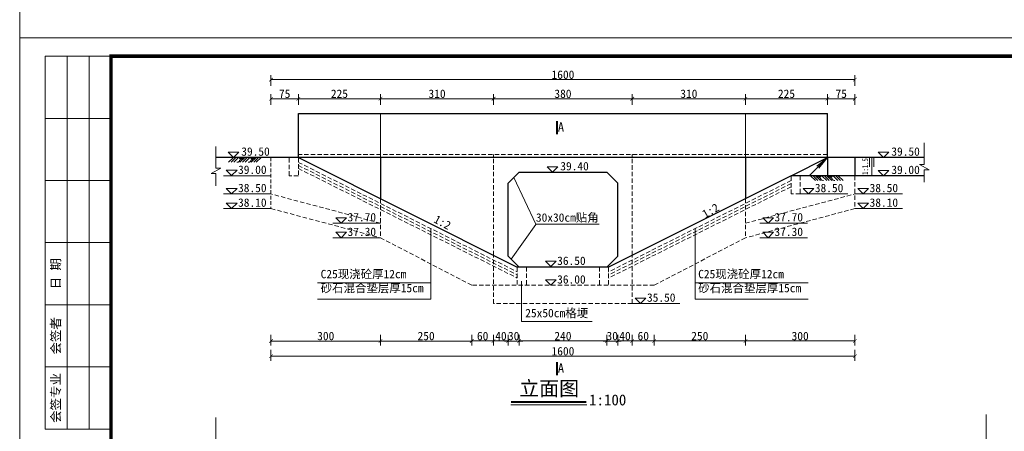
# Model space of a CAD drawing. Extents: x -27255 to 1448651, y 31034 to 8081248.
# Tile 66 of 198: x 583027 to 583297, y 3859934 to 3860046. Entities that reach past the tile are written whole.
import ezdxf

# ---------------------------------------------------------------- set-up
doc = ezdxf.new("R2010")
doc.units = 0
doc.header["$PDMODE"] = 32
doc.header["$PDSIZE"] = 0.2
doc.linetypes.add('HIDDEN', pattern=[0.375, 0.25, -0.125])
doc.layers.get('0').update_dxf_attribs({"linetype": 'CONTINUOUS'})
doc.layers.get('Defpoints').update_dxf_attribs({"linetype": 'CONTINUOUS'})
for name, color, linetype, lineweight in [('0.09标注线', 3, 'CONTINUOUS', 9), ('0.13填充', 8, 'CONTINUOUS', 9), ('0.13文字', 3, 'CONTINUOUS', 13), ('图框', 7, 'CONTINUOUS', 20), ('文字', 7, 'CONTINUOUS', 15), ('细实线', 3, 'CONTINUOUS', 20), ('虚线', 251, 'HIDDEN', 15), ('轮廓线', 1, 'CONTINUOUS', 30), ('配筋1', 1, 'CONTINUOUS', 50)]:
    doc.layers.add(name, color=color, linetype=linetype, lineweight=lineweight)
doc.styles.add('-仿宋_GB2312', font='FangSong_GB2312.ttf')
doc.styles.get("Standard").update_dxf_attribs({"font": 'rs.shx', "bigfont": 'hztxt.shx'})
doc.styles.add('宋体', font='FangSong_GB2312.ttf')
doc.dimstyles.get("Standard").update_dxf_attribs({"dimtxt": 0.18, "dimasz": 0.18, "dimexe": 0.18, "dimexo": 0.0625, "dimgap": 0.09, "dimtad": 0, "dimtih": 1, "dimtoh": 1, "dimdec": 4, "dimzin": 0, "dimdsep": 46, "dimtxsty": 'Standard', "dimcen": 0.09, "dimadec": 0, "dimazin": 0, "dimtfac": 1, "dimtdec": 4, "dimtofl": 0, "dimtmove": 0, "dimatfit": 3, "dimfxl": 1, "dimtolj": 1, "dimtzin": 0, "dimarcsym": 0})

# ---------------------------------------------------------------- blocks, each defined once
blk = doc.blocks.new('d4trtg')
at = {"lineweight": 0}
for p, q in [((653868.4, 3899605.3), (653868.4, 3902577.3)), ((653868.4, 3902577.3), (658071.2, 3902577.3))]:
    blk.add_line(p, q, dxfattribs=at)
for p, q in [((654118.6, 3902527.3), (653938.4, 3902527.3)), ((653938.4, 3902527.3), (653938.4, 3901506.6)), ((653998.5, 3902527.3), (653998.5, 3901506.6)), ((654058.5, 3902527.3), (654058.5, 3901506.6)), ((654118.6, 3902357.2), (653938.4, 3902357.2)), ((654118.6, 3902187.1), (653938.4, 3902187.1)), ((654118.6, 3902017), (653938.4, 3902017)), ((654118.6, 3901846.8), (653938.4, 3901846.8)), ((654118.6, 3901676.7), (653938.4, 3901676.7)), ((654118.6, 3901506.6), (653938.4, 3901506.6))]:
    blk.add_line(p, q)
at = {"lineweight": 0, "const_width": 10}
blk.add_lwpolyline([(654118.6, 3902527.3), (658021.2, 3902527.3), (658021.2, 3899655.4), (654118.6, 3899655.4)], close=True, dxfattribs=at)
at = {"char_height": 25.02, "attachment_point": 5, "rotation": 90, "style": '宋体'}
for s, insert in [('日 期', (653968.5, 3901931.9)), ('会签者', (653968.5, 3901761.8)), ('会签专业', (653968.5, 3901591.7))]:
    blk.add_mtext(s, dxfattribs=dict(at, insert=insert))
blk = doc.blocks.new('_ARCHTICK')
at = {"color": 0, "linetype": 'ByBlock', "const_width": 0.15}
blk.add_lwpolyline([(-0.5, -0.5), (0.5, 0.5)], dxfattribs=at)
blk = doc.blocks.new('*D3115')
at = {"layer": '0.13文字', "color": 0, "lineweight": 9}
for p, q in [((583160.73, 3859958.33), (583159.73, 3859958.33)), ((583160.73, 3859960.03), (583160.73, 3859957.08)), ((583160.73, 3859958.33), (583163.73, 3859958.33)), ((583163.73, 3859960.03), (583163.73, 3859957.08)), ((583163.73, 3859958.33), (583164.73, 3859958.33))]:
    blk.add_line(p, q, dxfattribs=at)
at = {"layer": 'Defpoints', "color": 0, "lineweight": 13}
for p in [(583160.73, 3859982.58), (583163.73, 3859978.58), (583163.73, 3859958.33)]:
    blk.add_point(p, dxfattribs=at)
at = {"layer": '0.13文字', "color": 0, "lineweight": 9}
blk.add_blockref('_ARCHTICK', (583160.73, 3859958.33), dxfattribs=at)
at = {"layer": '0.13文字', "color": 0, "lineweight": 9, "rotation": 180}
blk.add_blockref('_ARCHTICK', (583163.73, 3859958.33), dxfattribs=at)
at = {"layer": '0.13文字', "color": 0, "lineweight": 13, "insert": (583162.23, 3859959.68), "char_height": 2.3, "attachment_point": 5, "style": '-仿宋_GB2312'}
blk.add_mtext('\\A1;30', dxfattribs=at)
blk = doc.blocks.new('*D3117')
at = {"layer": '0.13文字', "color": 0, "lineweight": 9}
for p, q in [((583187.73, 3859958.33), (583186.73, 3859958.33)), ((583187.73, 3859960.03), (583187.73, 3859957.08)), ((583187.73, 3859958.33), (583190.73, 3859958.33)), ((583190.73, 3859960.03), (583190.73, 3859957.08)), ((583190.73, 3859958.33), (583191.73, 3859958.33))]:
    blk.add_line(p, q, dxfattribs=at)
at = {"layer": 'Defpoints', "color": 0, "lineweight": 13}
for p in [(583190.73, 3859982.58), (583187.73, 3859978.58), (583190.73, 3859958.33)]:
    blk.add_point(p, dxfattribs=at)
at = {"layer": '0.13文字', "color": 0, "lineweight": 9}
blk.add_blockref('_ARCHTICK', (583187.73, 3859958.33), dxfattribs=at)
at = {"layer": '0.13文字', "color": 0, "lineweight": 9, "rotation": 180}
blk.add_blockref('_ARCHTICK', (583190.73, 3859958.33), dxfattribs=at)
at = {"layer": '0.13文字', "color": 0, "lineweight": 13, "insert": (583189.23, 3859959.68), "char_height": 2.3, "attachment_point": 5, "style": '-仿宋_GB2312'}
blk.add_mtext('\\A1;30', dxfattribs=at)
blk = doc.blocks.new('*D3122')
at = {"layer": '0.13文字', "color": 0, "lineweight": 9}
for p, q in [((583125.73, 3859960.03), (583125.73, 3859957.08)), ((583150.73, 3859958.33), (583125.73, 3859958.33)), ((583150.73, 3859960.03), (583150.73, 3859957.08))]:
    blk.add_line(p, q, dxfattribs=at)
at = {"layer": 'Defpoints', "color": 0, "lineweight": 13}
for p in [(583125.73, 3859986.58), (583150.73, 3859973.58), (583125.73, 3859958.33)]:
    blk.add_point(p, dxfattribs=at)
at = {"layer": '0.13文字', "color": 0, "lineweight": 9, "rotation": 180}
blk.add_blockref('_ARCHTICK', (583125.73, 3859958.33), dxfattribs=at)
at = {"layer": '0.13文字', "color": 0, "lineweight": 9}
blk.add_blockref('_ARCHTICK', (583150.73, 3859958.33), dxfattribs=at)
at = {"layer": '0.13文字', "color": 0, "lineweight": 13, "insert": (583138.23, 3859959.68), "char_height": 2.3, "attachment_point": 5, "style": '-仿宋_GB2312'}
blk.add_mtext('\\A1;250', dxfattribs=at)
blk = doc.blocks.new('*D3123')
at = {"layer": '0.13文字', "color": 0, "lineweight": 9}
for p, q in [((583095.73, 3859960.03), (583095.73, 3859957.08)), ((583125.73, 3859958.33), (583095.73, 3859958.33)), ((583125.73, 3859960.03), (583125.73, 3859957.08))]:
    blk.add_line(p, q, dxfattribs=at)
at = {"layer": 'Defpoints', "color": 0, "lineweight": 13}
for p in [(583095.73, 3859994.58), (583125.73, 3859986.58), (583095.73, 3859958.33)]:
    blk.add_point(p, dxfattribs=at)
at = {"layer": '0.13文字', "color": 0, "lineweight": 9, "rotation": 180}
blk.add_blockref('_ARCHTICK', (583095.73, 3859958.33), dxfattribs=at)
at = {"layer": '0.13文字', "color": 0, "lineweight": 9}
blk.add_blockref('_ARCHTICK', (583125.73, 3859958.33), dxfattribs=at)
at = {"layer": '0.13文字', "color": 0, "lineweight": 13, "insert": (583110.73, 3859959.68), "char_height": 2.3, "attachment_point": 5, "style": '-仿宋_GB2312'}
blk.add_mtext('\\A1;300', dxfattribs=at)

msp = doc.modelspace()

# ---------------------------------------------------------------- hatches: boundary and pattern name
at = {"layer": '0.13填充'}
h = msp.add_hatch(color=7, dxfattribs=at)
edge = h.paths.add_edge_path()
edge.add_ellipse((583087.54506, 3860008.71897), major_axis=(0, -0.73068), ratio=0.964264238, start_angle=280.8772955, end_angle=439.1227045)
edge.add_line((583088.23697, 3860008.58109), (583086.85315, 3860008.58109))
h = msp.add_hatch(color=7, dxfattribs=at)
edge = h.paths.add_edge_path()
edge.add_ellipse((583090.6442, 3860008.71897), major_axis=(0, -0.73068), ratio=0.964264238, start_angle=280.8772955, end_angle=439.1227045)
edge.add_line((583091.33611, 3860008.58109), (583089.95228, 3860008.58109))
h = msp.add_hatch(color=7, dxfattribs=at)
edge = h.paths.add_edge_path()
edge.add_ellipse((583245.96871, 3860003.719), major_axis=(0, -0.73068), ratio=0.964264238, start_angle=-79.1227045, end_angle=79.1227045, ccw=False)
edge.add_line((583245.2768, 3860003.58112), (583246.66062, 3860003.58112))
h = msp.add_hatch(color=7, dxfattribs=at)
edge = h.paths.add_edge_path()
edge.add_ellipse((583249.06785, 3860003.719), major_axis=(0, -0.73068), ratio=0.964264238, start_angle=-79.1227045, end_angle=79.1227045, ccw=False)
edge.add_line((583248.37594, 3860003.58112), (583249.75976, 3860003.58112))

# ---------------------------------------------------------------- linework, layer by layer
at = {"layer": '0.09标注线', "color": 7}
for p, q in [((583274.73602, 3860012.54745), (583274.736, 3860006.61482)), ((583274.73602, 3860012.54745), (583274.736, 3860006.61482)), ((583080.65183, 3860011.5474), (583080.65184, 3860005.61478)), ((583080.65183, 3860011.5474), (583080.65184, 3860005.61478)), ((583083.96341, 3860010.05053), (583085.43285, 3860008.58109)), ((583083.96341, 3860010.05053), (583086.90229, 3860010.05053)), ((583083.96341, 3860010.05053), (583085.43285, 3860008.58109)), ((583083.96341, 3860010.05053), (583086.90229, 3860010.05053)), ((583085.43285, 3860008.58109), (583086.90229, 3860010.05053)), ((583085.43285, 3860008.58109), (583086.90229, 3860010.05053)), ((583262.09146, 3860010.05053), (583263.5609, 3860008.58109)), ((583262.09146, 3860010.05053), (583265.03034, 3860010.05053)), ((583262.09146, 3860010.05053), (583263.5609, 3860008.58109)), ((583262.09146, 3860010.05053), (583265.03034, 3860010.05053)), ((583263.5609, 3860008.58109), (583265.03034, 3860010.05053)), ((583263.5609, 3860008.58109), (583265.03034, 3860010.05053)), ((583274.736, 3860006.61482), (583273.40267, 3860006.61482)), ((583273.40267, 3860006.61482), (583276.06933, 3860005.21711)), ((583274.736, 3860006.61482), (583273.40267, 3860006.61482)), ((583273.40267, 3860006.61482), (583276.06933, 3860005.21711)), ((583081.98518, 3860005.61478), (583079.31851, 3860004.21707)), ((583081.98518, 3860005.61478), (583079.31851, 3860004.21707)), ((583080.65184, 3860004.21707), (583079.31851, 3860004.21707)), ((583080.65184, 3860004.21707), (583079.31851, 3860004.21707)), ((583080.65184, 3860005.61478), (583081.98518, 3860005.61478)), ((583080.65184, 3860005.61478), (583081.98518, 3860005.61478)), ((583080.65184, 3860000.80103), (583080.65184, 3860004.21707)), ((583080.65184, 3860000.80103), (583080.65184, 3860004.21707)), ((583082.68068, 3860003.58109), (583095.73116, 3860003.58109)), ((583083.48334, 3860005.08081), (583084.95278, 3860003.61137)), ((583083.48334, 3860005.08081), (583086.42222, 3860005.08081)), ((583084.95278, 3860003.61137), (583086.42222, 3860005.08081)), ((583171.38338, 3860006.05051), (583172.85282, 3860004.58107)), ((583171.38338, 3860006.05051), (583174.32226, 3860006.05051)), ((583171.38338, 3860006.05051), (583172.85282, 3860004.58107)), ((583171.38338, 3860006.05051), (583174.32226, 3860006.05051)), ((583172.85282, 3860004.58107), (583174.32226, 3860006.05051)), ((583172.85282, 3860004.58107), (583174.32226, 3860006.05051)), ((583259.57723, 3860003.58112), (583272.62771, 3860003.58112)), ((583262.09146, 3860005.05053), (583263.5609, 3860003.58109)), ((583262.09146, 3860005.05053), (583265.03034, 3860005.05053)), ((583262.09146, 3860005.05053), (583263.5609, 3860003.58109)), ((583262.09146, 3860005.05053), (583265.03034, 3860005.05053)), ((583263.5609, 3860003.58109), (583265.03034, 3860005.05053)), ((583263.5609, 3860003.58109), (583265.03034, 3860005.05053)), ((583274.73601, 3860001.80107), (583274.736, 3860005.21711)), ((583274.736, 3860005.21711), (583276.06933, 3860005.21711)), ((583274.73601, 3860001.80107), (583274.736, 3860005.21711)), ((583274.736, 3860005.21711), (583276.06933, 3860005.21711)), ((583082.68068, 3859998.58112), (583095.73116, 3859998.58112)), ((583083.48334, 3860000.08084), (583084.95278, 3859998.6114)), ((583083.48334, 3860000.08084), (583086.42222, 3860000.08084)), ((583084.95278, 3859998.6114), (583086.42222, 3860000.08084)), ((583240.73122, 3859998.58109), (583253.7817, 3859998.58109)), ((583241.53388, 3860000.08081), (583243.00332, 3859998.61137)), ((583241.53388, 3860000.08081), (583244.47276, 3860000.08081)), ((583243.00332, 3859998.61137), (583244.47276, 3860000.08081)), ((583255.73119, 3859998.58112), (583268.78167, 3859998.58112)), ((583256.53385, 3860000.08084), (583258.00329, 3859998.6114)), ((583256.53385, 3860000.08084), (583259.47273, 3860000.08084)), ((583258.00329, 3859998.6114), (583259.47273, 3860000.08084)), ((583083.48334, 3859996.08084), (583084.95278, 3859994.6114)), ((583083.48334, 3859996.08084), (583086.42222, 3859996.08084)), ((583084.95278, 3859994.6114), (583086.42222, 3859996.08084)), ((583256.53385, 3859996.08084), (583258.00329, 3859994.6114)), ((583256.53385, 3859996.08084), (583259.47273, 3859996.08084)), ((583258.00329, 3859994.6114), (583259.47273, 3859996.08084)), ((583082.68068, 3859994.58112), (583095.73116, 3859994.58112)), ((583255.73119, 3859994.58112), (583268.78167, 3859994.58112)), ((583112.68076, 3859990.58107), (583125.73124, 3859990.58107)), ((583113.48343, 3859992.08079), (583114.95287, 3859990.61135)), ((583113.48343, 3859992.08079), (583116.42231, 3859992.08079)), ((583114.95287, 3859990.61135), (583116.42231, 3859992.08079)), ((583229.66504, 3859990.58107), (583242.71552, 3859990.58107)), ((583230.46771, 3859992.08079), (583231.93715, 3859990.61135)), ((583230.46771, 3859992.08079), (583233.40659, 3859992.08079)), ((583231.93715, 3859990.61135), (583233.40659, 3859992.08079)), ((583113.48343, 3859988.08079), (583114.95287, 3859986.61135)), ((583113.48343, 3859988.08079), (583116.42231, 3859988.08079)), ((583114.95287, 3859986.61135), (583116.42231, 3859988.08079)), ((583230.46771, 3859988.08079), (583231.93715, 3859986.61135)), ((583230.46771, 3859988.08079), (583233.40659, 3859988.08079)), ((583231.93715, 3859986.61135), (583233.40659, 3859988.08079)), ((583112.68076, 3859986.58107), (583125.73124, 3859986.58107)), ((583229.66504, 3859986.58107), (583242.71552, 3859986.58107)), ((583170.91637, 3859980.15134), (583172.38581, 3859978.6819)), ((583170.91637, 3859980.15134), (583173.85525, 3859980.15134)), ((583172.38581, 3859978.6819), (583173.85525, 3859980.15134)), ((583170.91637, 3859975.05051), (583172.38581, 3859973.58107)), ((583170.91637, 3859975.05051), (583173.85525, 3859975.05051)), ((583172.38581, 3859973.58107), (583173.85525, 3859975.05051)), ((583194.73119, 3859968.58107), (583207.78167, 3859968.58107)), ((583195.53385, 3859970.08079), (583197.00329, 3859968.61135)), ((583195.53385, 3859970.08079), (583198.47273, 3859970.08079)), ((583197.00329, 3859968.61135), (583198.47273, 3859970.08079))]:
    msp.add_line(p, q, dxfattribs=at)
at = {"layer": '0.09标注线'}
for p, q in [((583139.49027, 3859969.7692), (583139.49027, 3859989.10989)), ((583211.97211, 3859969.7692), (583211.97211, 3859989.10989)), ((583108.5185, 3859974.28657), (583139.49027, 3859974.28657)), ((583211.97211, 3859974.28657), (583242.94388, 3859974.28657)), ((583108.5185, 3859969.7692), (583139.49027, 3859969.7692)), ((583211.97211, 3859969.7692), (583242.94388, 3859969.7692)), ((583164.36077, 3859963.69879), (583183.78499, 3859963.69879))]:
    msp.add_line(p, q, dxfattribs=at)
at = {"layer": '0.13填充', "color": 7, "lineweight": 40, "ltscale": 0.005}
msp.add_line((583161.57795, 3859941.65459), (583182.1217, 3859941.65459), dxfattribs=at)
at = {"layer": '0.13填充', "color": 7, "ltscale": 0.005}
msp.add_line((583161.48786, 3859940.81174), (583182.274, 3859940.81174), dxfattribs=at)
at = {"layer": '0.13文字', "lineweight": 13}
for p, q in [((583026.86973, 3871338.12904), (583026.86973, 3855111.18)), ((583125.73119, 3860008.58109), (583125.73119, 3860020.58109)), ((583225.73119, 3860008.58109), (583225.73119, 3860020.58109)), ((583248.23119, 3860008.58109), (583243.21349, 3860003.58109)), ((583248.23119, 3860008.58109), (583245.32732, 3860006.19899)), ((583248.23119, 3860008.58109), (583245.83885, 3860005.68566)), ((583259.73161, 3860008.58109), (583259.73161, 3860005.98088)), ((583260.34952, 3860008.58109), (583260.34952, 3860003.58112)), ((583260.96742, 3860008.58109), (583260.96742, 3860005.98088)), ((583164.36077, 3859963.69879), (583164.36077, 3859974.75046))]:
    msp.add_line(p, q, dxfattribs=at)
at = {"layer": '0.13文字', "linetype": 'Continuous', "lineweight": 13}
for p, q in [((583168.32655, 3859990.26982), (583162.23119, 3860003.08107)), ((583168.32655, 3859990.20007), (583161.55487, 3859980.75739)), ((583168.32655, 3859990.26982), (583185.65554, 3859990.26982))]:
    msp.add_line(p, q, dxfattribs=at)
at = {"layer": '细实线', "color": 7, "ltscale": 5}
for p, q in [((583085.43285, 3860008.58109), (583084.09653, 3860007.24477)), ((583086.13995, 3860008.58109), (583084.80364, 3860007.24477)), ((583086.84706, 3860008.58109), (583085.51074, 3860007.24477)), ((583088.53198, 3860008.58109), (583087.19567, 3860007.24477)), ((583089.23909, 3860008.58109), (583087.90277, 3860007.24477)), ((583089.9462, 3860008.58109), (583088.60988, 3860007.24477)), ((583091.63112, 3860008.58109), (583090.2948, 3860007.24477)), ((583092.33823, 3860008.58109), (583091.00191, 3860007.24477)), ((583093.04533, 3860008.58109), (583091.70901, 3860007.24477)), ((583243.56758, 3860003.58112), (583244.90389, 3860002.2448)), ((583244.27468, 3860003.58112), (583245.611, 3860002.2448)), ((583244.98179, 3860003.58112), (583246.31811, 3860002.2448)), ((583246.66671, 3860003.58112), (583248.00303, 3860002.2448)), ((583247.37382, 3860003.58112), (583248.71014, 3860002.2448)), ((583248.08092, 3860003.58112), (583249.41724, 3860002.2448)), ((583249.76585, 3860003.58112), (583251.10216, 3860002.2448)), ((583250.47295, 3860003.58112), (583251.80927, 3860002.2448)), ((583251.18006, 3860003.58112), (583252.51638, 3860002.2448))]:
    msp.add_line(p, q, dxfattribs=at)
at = {"layer": '细实线', "color": 7, "lineweight": 13}
for p, q in [((583080.65183, 3859857.14141), (583080.65183, 3859937.42385)), ((583291.71498, 3859857.14141), (583291.71498, 3859938.20421))]:
    msp.add_line(p, q, dxfattribs=at)
at = {"layer": '细实线', "color": 7, "lineweight": 20, "ltscale": 5}
for points, start_tangent, end_tangent in [([(583087.51449, 3860007.99175), (583087.2147, 3860007.87599), (583087.13762, 3860007.74785), (583087.09922, 3860007.57485), (583086.96664, 3860007.41443), (583086.76818, 3860007.31403), (583086.34881, 3860007.24477)], (-0.999064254, 0.043250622), (-0.999505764, -0.031436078)), ([(583090.61363, 3860007.99175), (583090.31384, 3860007.87599), (583090.23676, 3860007.74785), (583090.19835, 3860007.57485), (583090.06578, 3860007.41443), (583089.86732, 3860007.31403), (583089.44795, 3860007.24477)], (-0.999064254, 0.043250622), (-0.999505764, -0.031436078)), ([(583245.99928, 3860002.99178), (583246.29907, 3860002.87602), (583246.37615, 3860002.74788), (583246.41455, 3860002.57488), (583246.54713, 3860002.41446), (583246.74559, 3860002.31406), (583247.16496, 3860002.2448)], (0.999064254, 0.043250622), (0.999505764, -0.031436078)), ([(583249.09842, 3860002.99178), (583249.39821, 3860002.87602), (583249.47529, 3860002.74788), (583249.51369, 3860002.57488), (583249.64627, 3860002.41446), (583249.84473, 3860002.31406), (583250.2641, 3860002.2448)], (0.999064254, 0.043250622), (0.999505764, -0.031436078))]:
    msp.add_spline(points, degree=3, dxfattribs=dict(at, start_tangent=start_tangent, end_tangent=end_tangent))
at = {"layer": '虚线', "color": 7, "ltscale": 4.8}
for p, q in [((583248.23119, 3860009.38109), (583103.23116, 3860009.38109)), ((583156.73119, 3859981.83107), (583156.73119, 3860009.38109)), ((583194.73119, 3859981.83107), (583194.73119, 3860009.38109)), ((583100.73116, 3860003.58109), (583100.73116, 3860008.58109)), ((583103.23116, 3860008.58109), (583103.23116, 3860003.58109)), ((583103.23116, 3860007.23945), (583163.23119, 3859977.23943)), ((583103.23116, 3860006.40092), (583163.23119, 3859976.40091)), ((583103.23116, 3860003.58109), (583100.73116, 3860003.58109)), ((583103.23116, 3860005.5624), (583163.23119, 3859975.56238)), ((583238.23122, 3859998.58109), (583238.23122, 3860003.58109)), ((583240.73122, 3860003.58109), (583240.73122, 3859998.58109)), ((583255.73119, 3860003.58109), (583255.73119, 3859994.58112)), ((583238.23122, 3860002.23945), (583188.23119, 3859977.23943)), ((583238.23122, 3860001.40092), (583188.23119, 3859976.40091)), ((583125.73119, 3859990.58107), (583095.73116, 3859998.58112)), ((583238.23122, 3860000.5624), (583188.23119, 3859975.56238)), ((583225.73119, 3859990.58107), (583255.73119, 3859998.58112)), ((583240.73122, 3859998.58109), (583238.23122, 3859998.58109)), ((583125.73119, 3859997.33107), (583125.73119, 3859986.58109)), ((583225.73119, 3859997.33107), (583225.73119, 3859986.58109)), ((583095.73116, 3859994.58112), (583125.73119, 3859986.58109)), ((583255.73119, 3859994.58112), (583225.73119, 3859986.58109)), ((583150.73119, 3859973.58107), (583125.73119, 3859986.58109)), ((583200.73119, 3859973.58107), (583225.73119, 3859986.58109)), ((583156.73119, 3859968.58107), (583156.73119, 3859981.83107)), ((583194.73119, 3859968.58107), (583194.73119, 3859981.83107)), ((583163.23119, 3859978.58107), (583163.23119, 3859973.58107)), ((583165.73119, 3859978.58107), (583165.73119, 3859973.58107)), ((583185.73119, 3859978.58107), (583185.73119, 3859973.58107)), ((583188.23119, 3859978.58107), (583188.23119, 3859973.58107)), ((583200.73119, 3859973.58107), (583150.73119, 3859973.58107)), ((583194.73119, 3859968.58107), (583156.73119, 3859968.58107))]:
    msp.add_line(p, q, dxfattribs=at)
at = {"layer": '虚线', "color": 7, "ltscale": 4}
msp.add_line((583095.73116, 3860008.58109), (583095.73116, 3859994.58112), dxfattribs=at)
at = {"layer": '轮廓线', "color": 7, "lineweight": 30}
for p, q in [((583103.23116, 3860020.58109), (583248.23119, 3860020.58109)), ((583103.23116, 3860008.58109), (583103.23116, 3860020.58109)), ((583248.23119, 3860008.58109), (583248.23119, 3860020.58109)), ((583274.73601, 3860008.58109), (583080.65183, 3860008.58109)), ((583103.23116, 3860008.58109), (583163.23119, 3859978.58107)), ((583125.73119, 3860008.58109), (583125.73119, 3859997.33107)), ((583225.73119, 3860008.58109), (583225.73119, 3859997.33107)), ((583238.23122, 3860003.58109), (583248.23119, 3860008.58109)), ((583248.23119, 3860008.58109), (583248.23119, 3860003.58109)), ((583255.73119, 3860008.58109), (583255.73119, 3860003.58109)), ((583163.73119, 3860004.58107), (583160.73119, 3860001.58107)), ((583163.73119, 3860004.58107), (583187.73119, 3860004.58107)), ((583187.73119, 3860004.58107), (583190.73119, 3860001.58107)), ((583238.23122, 3860003.58109), (583188.23119, 3859978.58107)), ((583274.736, 3860003.58109), (583238.23122, 3860003.58109)), ((583160.73119, 3859981.58107), (583160.73119, 3860001.58107)), ((583190.73119, 3859981.58107), (583190.73119, 3860001.58107)), ((583163.73119, 3859978.58107), (583160.73119, 3859981.58107)), ((583187.73119, 3859978.58107), (583190.73119, 3859981.58107)), ((583188.23119, 3859978.58107), (583163.23119, 3859978.58107))]:
    msp.add_line(p, q, dxfattribs=at)
at = {"layer": '配筋1', "color": 7, "lineweight": 40}
for p, q in [((583174.13885, 3860014.99695), (583174.13885, 3860018.50215)), ((583174.13885, 3859949.0042), (583174.13885, 3859952.5094))]:
    msp.add_line(p, q, dxfattribs=at)

# ---------------------------------------------------------------- block references
at = {"layer": '图框', "xscale": 0.09999999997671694, "yscale": 0.1000000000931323, "zscale": 0.1}
msp.add_blockref('d4trtg', (517640.02969, 3469783.55803), dxfattribs=at)

# ---------------------------------------------------------------- texts
at = {"layer": '0.09标注线', "color": 7, "char_height": 2.296, "width": 15.6807882, "attachment_point": 3, "style": '-仿宋_GB2312'}
for s, insert in [('39.50', (583095.39387, 3860011.3419)), ('39.50', (583273.52193, 3860011.3419)), ('39.00', (583094.51968, 3860006.37218)), ('39.40', (583182.81385, 3860007.34189)), ('39.00', (583273.52193, 3860006.3419)), ('38.50', (583094.51968, 3860001.37222)), ('38.50', (583252.57022, 3860001.37218)), ('38.50', (583267.57019, 3860001.37222)), ('38.10', (583094.51968, 3859997.37222)), ('38.10', (583267.57019, 3859997.37222)), ('37.70', (583124.51977, 3859993.37217)), ('37.70', (583241.50405, 3859993.37217)), ('37.30', (583124.51977, 3859989.37217)), ('37.30', (583241.50405, 3859989.37217)), ('36.50', (583181.95271, 3859981.44272)), ('36.00', (583181.95271, 3859976.34189)), ('35.50', (583206.57019, 3859971.37217))]:
    msp.add_mtext(s, dxfattribs=dict(at, insert=insert))
at = {"layer": '0.09标注线', "color": 7, "style": '-仿宋_GB2312'}
for s, insert, char_height, width, attachment_point, rotation in [('{\\W0.7;1:1.5}', (583257.74138, 3860008.39457), 1.6072, 10.9765518, 3, 90), ('1:2', (583213.57844, 3859993.84984), 2.296, 15.6807882, 1, 29.8596958), ('1:2', (583141.20003, 3859992.93717), 2.296, 15.6807882, 1, 331.7263607)]:
    msp.add_mtext(s, dxfattribs=dict(at, insert=insert, char_height=char_height, width=width, attachment_point=attachment_point, rotation=rotation))
at = {"layer": '0.09标注线', "char_height": 2.3, "attachment_point": 1, "style": '-仿宋_GB2312'}
for insert in [(583109.33721, 3859977.80024, 5.05357), (583212.79082, 3859977.80024, 5.05357)]:
    msp.add_mtext('C25现浇砼厚12cm\\P砂石混合垫层厚15cm', dxfattribs=dict(at, insert=insert))
at = {"layer": '0.09标注线', "insert": (583165.4001, 3859967.12872, -5.8678), "char_height": 2.3, "width": 36.0624874, "attachment_point": 1, "style": '-仿宋_GB2312'}
msp.add_mtext('25x50cm格埂', dxfattribs=at)
at = {"layer": '0.13文字', "linetype": 'Continuous', "lineweight": 13, "insert": (583168.32655, 3859993.27795), "char_height": 2.296, "width": 23.4615606, "attachment_point": 1, "style": '-仿宋_GB2312'}
msp.add_mtext('30x30cm贴角', dxfattribs=at)
at = {"layer": '文字', "color": 7, "attachment_point": 1, "style": '-仿宋_GB2312'}
for s, insert, char_height, width in [('立面图', (583163.76299, 3859947.34923), 4, 38.0137182), ('1:100', (583182.89139, 3859943.70253), 3, 10.2895474)]:
    msp.add_mtext(s, dxfattribs=dict(at, insert=insert, char_height=char_height, width=width))
at = {"layer": '细实线', "color": 7, "lineweight": 13, "char_height": 2.5, "width": 21.9545884, "attachment_point": 9, "style": '-仿宋_GB2312'}
for insert in [(583176.03779, 3860015.67064), (583176.03779, 3859949.67788)]:
    msp.add_mtext('A', dxfattribs=dict(at, insert=insert))

# ---------------------------------------------------------------- dimensions: what is measured, and where the dimension line sits
at = {"layer": '0.13文字', "lineweight": 13}
for base, p1, p2 in [((583255.73119, 3860029.87533), (583095.73116, 3860008.58109), (583255.73119, 3860008.58109)), ((583103.23116, 3860024.64859), (583095.73116, 3860008.58109), (583103.23116, 3860008.58109)), ((583125.73119, 3860024.64859), (583103.23116, 3860008.58109), (583125.73119, 3860020.58109)), ((583156.73119, 3860024.64859), (583125.73119, 3860020.58109), (583156.73119, 3860009.38109)), ((583194.73119, 3860024.64859), (583156.73119, 3860009.38109), (583194.73119, 3860009.38109)), ((583225.73119, 3860024.64859), (583194.73119, 3860009.38109), (583225.73119, 3860009.38109)), ((583248.23119, 3860024.64859), (583225.73119, 3860009.38109), (583248.23119, 3860008.58109)), ((583255.73119, 3860024.64859), (583248.23119, 3860008.58109), (583255.73119, 3860008.58109)), ((583255.73119, 3859954.17277), (583095.73116, 3859994.58112), (583255.73119, 3859994.58112)), ((583255.73119, 3859958.33372), (583225.73119, 3859986.58109), (583255.73119, 3859994.58112)), ((583225.73119, 3859958.33372), (583200.73119, 3859973.58107), (583225.73119, 3859986.58109)), ((583160.73119, 3859958.33372), (583156.73119, 3859968.58107), (583160.73119, 3859982.58107)), ((583194.73119, 3859958.33372), (583190.73119, 3859982.58107), (583194.73119, 3859968.58107)), ((583187.73119, 3859958.33372), (583163.73119, 3859978.58107), (583187.73119, 3859978.58107)), ((583156.73119, 3859958.33372), (583150.73119, 3859973.58107), (583156.73119, 3859968.58107)), ((583200.73119, 3859958.33372), (583194.73119, 3859968.58107), (583200.73119, 3859973.58107))]:
    msp.add_linear_dim(base=base, p1=p1, p2=p2, dimstyle='Standard', override={"dimtxt": 2.3, "dimasz": 1, "dimexe": 1.25, "dimexo": 1.5, "dimgap": 0.2, "dimtad": 1, "dimtih": 0, "dimtoh": 0, "dimdec": 0, "dimlfac": 10, "dimtxsty": '-仿宋_GB2312', "dimblk": 'ARCHTICK', "dimtdec": 0, "dimtix": 1, "dimtofl": 1, "dimtmove": 2, "dimfxl": 1.7, "dimfxlon": 1, "dimlwd": 9, "dimlwe": 9}, dxfattribs=at).render()
for base, p1, p2, picture, middle in [((583095.73116, 3859958.33372), (583125.73119, 3859986.58107), (583095.73116, 3859994.58112), '*D3123', (583110.73117, 3859959.68372)), ((583125.73119, 3859958.33372), (583150.73119, 3859973.58107), (583125.73119, 3859986.58107), '*D3122', (583138.23119, 3859959.68372))]:
    dim = msp.add_linear_dim(base=base, p1=p1, p2=p2, angle=180, dimstyle='Standard', override={"dimtxt": 2.3, "dimasz": 1, "dimexe": 1.25, "dimexo": 1.5, "dimgap": 0.2, "dimtad": 1, "dimtih": 0, "dimtoh": 0, "dimdec": 0, "dimlfac": 10, "dimtxsty": '-仿宋_GB2312', "dimblk": 'ARCHTICK', "dimtdec": 0, "dimtix": 1, "dimtofl": 1, "dimtmove": 2, "dimfxl": 1.7, "dimfxlon": 1, "dimlwd": 9, "dimlwe": 9}, dxfattribs=at)
    dim.commit()
    dim.dimension.update_dxf_attribs({"geometry": picture, "text_midpoint": middle})
for base, p1, p2, picture, middle in [((583163.73119, 3859958.33372), (583160.73119, 3859982.58107), (583163.73119, 3859978.58107), '*D3115', (583162.23119, 3859959.68372)), ((583190.73119, 3859958.33372), (583187.73119, 3859978.58107), (583190.73119, 3859982.58107), '*D3117', (583189.23119, 3859959.68372))]:
    dim = msp.add_linear_dim(base=base, p1=p1, p2=p2, dimstyle='Standard', override={"dimtxt": 2.3, "dimasz": 1, "dimexe": 1.25, "dimexo": 1.5, "dimgap": 0.2, "dimtad": 1, "dimtih": 0, "dimtoh": 0, "dimdec": 0, "dimlfac": 10, "dimtxsty": '-仿宋_GB2312', "dimblk": 'ARCHTICK', "dimtdec": 0, "dimtix": 1, "dimtofl": 1, "dimtmove": 2, "dimfxl": 1.7, "dimfxlon": 1, "dimlwd": 9, "dimlwe": 9}, dxfattribs=at)
    dim.commit()
    dim.dimension.update_dxf_attribs({"geometry": picture, "text_midpoint": middle})

doc.saveas('drawing.dxf')
